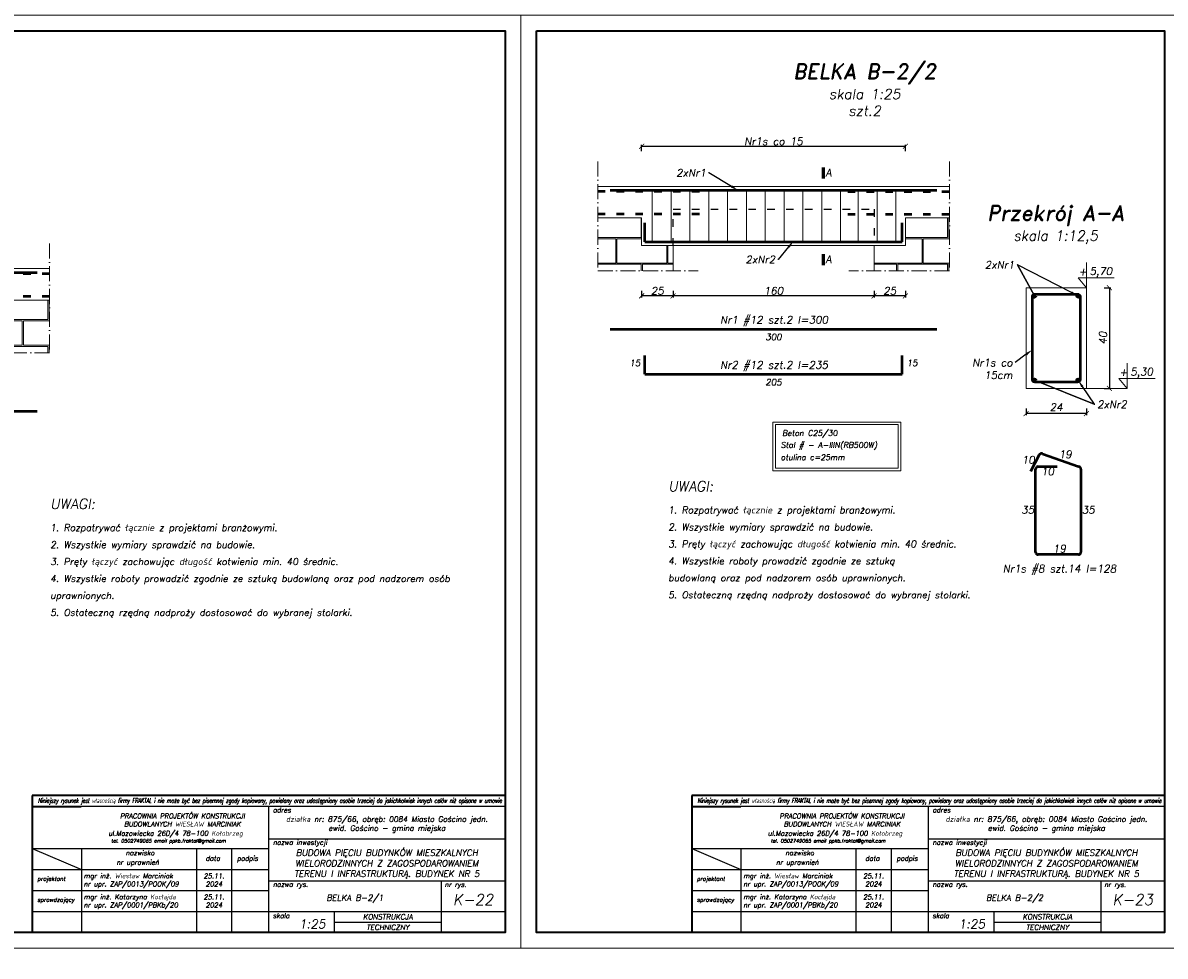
# Model space of a CAD drawing. Header units: millimetres. Extents: x 295948 to 312016, y 6878 to 18016.
# Tile 28 of 252: x 301170 to 302079, y 10584 to 11327. Entities that reach past the tile are written whole.
import ezdxf
from ezdxf import colors
from ezdxf.entities.mleader import LeaderData, LeaderLine
from ezdxf.math import Vec2, Vec3

# ---------------------------------------------------------------- set-up
doc = ezdxf.new("R2010")
doc.units = ezdxf.units.MM
doc.linetypes.add('ACAD_ISO03W100', pattern=[30, 12, -18])
doc.linetypes.add('ACAD_ISO10W100', pattern=[18, 12, -3, 0, -3])
for name, color, linetype, lineweight in [('konstrukcja', 3, 'Continuous', 35), ('konstrukcja fundamenty', 6, 'ACAD_ISO10W100', 35), ('konstrukcja wymiary', 1, 'Continuous', 13), ('kreskowanie', 253, 'Continuous', 0), ('opisy', 2, 'Continuous', 18), ('osie', 5, 'ACAD_ISO10W100', 13), ('zbrojenie', 4, 'Continuous', 50), ('ściana konstrukcja', 107, 'Continuous', 18)]:
    doc.layers.add(name, color=color, linetype=linetype, lineweight=lineweight)
doc.layers.add('przerywane', color=6, linetype='ACAD_ISO03W100')
doc.layers.add('tabelka', color=5, linetype='Continuous')
doc.styles.add('KONSTRUKCJA', font='romand.shx', dxfattribs={"oblique": 10})
doc.styles.add('konstrukcja3', font='romand.shx', dxfattribs={"oblique": 10, "height": 6})
doc.styles.add('mój opis', font='romand.shx', dxfattribs={"oblique": 20})
doc.styles.get("Standard").update_dxf_attribs({"font": 'romand.shx', "oblique": 10})
doc.dimstyles.new('125', dxfattribs={"dimtxt": 6, "dimasz": 4, "dimexe": 1.25, "dimexo": 0.625, "dimgap": 1, "dimtad": 1, "dimdec": 0, "dimtxsty": 'konstrukcja3', "dimblk": 'ARCHTICK', "dimcen": 2.5, "dimadec": 0, "dimazin": 0, "dimtfac": 1, "dimtdec": 0, "dimtix": 1, "dimtmove": 0, "dimatfit": 3, "dimfxl": 4, "dimfxlon": 1, "dimarcsym": 0})
doc.dimstyles.new('125 do 112.5', dxfattribs={"dimtxt": 6, "dimasz": 4, "dimexe": 1.25, "dimexo": 0.625, "dimgap": 2, "dimtad": 1, "dimdec": 0, "dimlfac": 0.5, "dimrnd": 0.5, "dimtxsty": 'konstrukcja3', "dimblk": 'ARCHTICK', "dimcen": 2.5, "dimadec": 0, "dimazin": 0, "dimtfac": 1, "dimtdec": 0, "dimtix": 1, "dimtmove": 0, "dimatfit": 3, "dimfxl": 4, "dimfxlon": 1, "dimarcsym": 0})

# ---------------------------------------------------------------- blocks, each defined once
blk = doc.blocks.new('_ArchTick')
at = {"color": 0, "linetype": 'ByBlock', "lineweight": 13, "const_width": 0.15}
blk.add_lwpolyline([(-0.5, -0.5), (0.5, 0.5)], dxfattribs=at)
blk = doc.blocks.new('*D654')
at = {"layer": 'Defpoints', "color": 0, "transparency": 16777216}
for p in [(301847.49, 11149.73), (301872.49, 11149.73), (301847.49, 11109.73)]:
    blk.add_point(p, dxfattribs=at)
at = {"layer": 'konstrukcja wymiary', "color": 0, "lineweight": -2, "transparency": 16777216}
for p, q in [((301847.49, 11113.73), (301847.49, 11108.48)), ((301872.49, 11113.73), (301872.49, 11108.48)), ((301872.49, 11109.73), (301847.49, 11109.73))]:
    blk.add_line(p, q, dxfattribs=at)
at = {"layer": 'konstrukcja wymiary', "color": 0, "lineweight": -2, "transparency": 16777216, "xscale": 4, "yscale": 4, "zscale": 4, "rotation": 180}
blk.add_blockref('_ArchTick', (301847.49, 11109.73), dxfattribs=at)
at = {"layer": 'konstrukcja wymiary', "color": 0, "lineweight": -2, "transparency": 16777216, "xscale": 4, "yscale": 4, "zscale": 4}
blk.add_blockref('_ArchTick', (301872.49, 11109.73), dxfattribs=at)
at = {"layer": 'konstrukcja wymiary', "color": 0, "transparency": 16777216, "insert": (301859.99, 11113.73), "char_height": 6, "attachment_point": 5, "style": 'konstrukcja3'}
blk.add_mtext('25', dxfattribs=at)
blk = doc.blocks.new('*D655')
at = {"layer": 'Defpoints', "color": 0, "transparency": 16777216}
for p in [(301847.49, 11149.73), (301687.49, 11129.73), (301687.49, 11109.73)]:
    blk.add_point(p, dxfattribs=at)
at = {"layer": 'konstrukcja wymiary', "color": 0, "lineweight": -2, "transparency": 16777216}
for p, q in [((301687.49, 11113.73), (301687.49, 11108.48)), ((301847.49, 11113.73), (301847.49, 11108.48)), ((301847.49, 11109.73), (301687.49, 11109.73))]:
    blk.add_line(p, q, dxfattribs=at)
at = {"layer": 'konstrukcja wymiary', "color": 0, "lineweight": -2, "transparency": 16777216, "xscale": 4, "yscale": 4, "zscale": 4, "rotation": 180}
blk.add_blockref('_ArchTick', (301687.49, 11109.73), dxfattribs=at)
at = {"layer": 'konstrukcja wymiary', "color": 0, "lineweight": -2, "transparency": 16777216, "xscale": 4, "yscale": 4, "zscale": 4}
blk.add_blockref('_ArchTick', (301847.49, 11109.73), dxfattribs=at)
at = {"layer": 'konstrukcja wymiary', "color": 0, "transparency": 16777216, "insert": (301767.49, 11113.73), "char_height": 6, "attachment_point": 5, "style": 'konstrukcja3'}
blk.add_mtext('160', dxfattribs=at)
blk = doc.blocks.new('*D656')
at = {"layer": 'Defpoints', "color": 0, "transparency": 16777216}
for p in [(301662.49, 11149.73), (301687.49, 11129.73), (301662.49, 11109.73)]:
    blk.add_point(p, dxfattribs=at)
at = {"layer": 'konstrukcja wymiary', "color": 0, "lineweight": -2, "transparency": 16777216}
for p, q in [((301662.49, 11113.73), (301662.49, 11108.48)), ((301687.49, 11113.73), (301687.49, 11108.48)), ((301687.49, 11109.73), (301662.49, 11109.73))]:
    blk.add_line(p, q, dxfattribs=at)
at = {"layer": 'konstrukcja wymiary', "color": 0, "lineweight": -2, "transparency": 16777216, "xscale": 4, "yscale": 4, "zscale": 4, "rotation": 180}
blk.add_blockref('_ArchTick', (301662.49, 11109.73), dxfattribs=at)
at = {"layer": 'konstrukcja wymiary', "color": 0, "lineweight": -2, "transparency": 16777216, "xscale": 4, "yscale": 4, "zscale": 4}
blk.add_blockref('_ArchTick', (301687.49, 11109.73), dxfattribs=at)
at = {"layer": 'konstrukcja wymiary', "color": 0, "transparency": 16777216, "insert": (301674.99, 11113.73), "char_height": 6, "attachment_point": 5, "style": 'konstrukcja3'}
blk.add_mtext('25', dxfattribs=at)
blk = doc.blocks.new('*D647')
at = {"layer": 'Defpoints', "color": 0, "transparency": 16777216}
for p in [(301872.49, 11228.73), (301662.49, 11149.73), (301872.49, 11149.73)]:
    blk.add_point(p, dxfattribs=at)
at = {"layer": 'konstrukcja wymiary', "color": 0, "lineweight": -2, "transparency": 16777216}
for p, q in [((301662.49, 11224.73), (301662.49, 11229.98)), ((301872.49, 11224.73), (301872.49, 11229.98)), ((301662.49, 11228.73), (301872.49, 11228.73))]:
    blk.add_line(p, q, dxfattribs=at)
at = {"layer": 'konstrukcja wymiary', "color": 0, "lineweight": -2, "transparency": 16777216, "xscale": 4, "yscale": 4, "zscale": 4, "rotation": 180}
blk.add_blockref('_ArchTick', (301662.49, 11228.73), dxfattribs=at)
at = {"layer": 'konstrukcja wymiary', "color": 0, "lineweight": -2, "transparency": 16777216, "xscale": 4, "yscale": 4, "zscale": 4}
blk.add_blockref('_ArchTick', (301872.49, 11228.73), dxfattribs=at)
at = {"layer": 'konstrukcja wymiary', "color": 0, "transparency": 16777216, "insert": (301767.49, 11232.73), "char_height": 6, "attachment_point": 5, "style": 'konstrukcja3'}
blk.add_mtext('Nr1s co 15', dxfattribs=at)
blk = doc.blocks.new('*D660')
at = {"layer": 'Defpoints', "color": 0, "transparency": 16777216}
for p in [(301968.5, 11036.15), (302016.5, 11036.15), (301968.5, 11016.15)]:
    blk.add_point(p, dxfattribs=at)
at = {"layer": 'konstrukcja wymiary', "color": 0, "lineweight": -2, "transparency": 16777216}
for p, q in [((301968.5, 11020.15), (301968.5, 11014.9)), ((302016.5, 11020.15), (302016.5, 11014.9)), ((302016.5, 11016.15), (301968.5, 11016.15))]:
    blk.add_line(p, q, dxfattribs=at)
at = {"layer": 'konstrukcja wymiary', "color": 0, "lineweight": -2, "transparency": 16777216, "xscale": 4, "yscale": 4, "zscale": 4, "rotation": 180}
blk.add_blockref('_ArchTick', (301968.5, 11016.15), dxfattribs=at)
at = {"layer": 'konstrukcja wymiary', "color": 0, "lineweight": -2, "transparency": 16777216, "xscale": 4, "yscale": 4, "zscale": 4}
blk.add_blockref('_ArchTick', (302016.5, 11016.15), dxfattribs=at)
at = {"layer": 'konstrukcja wymiary', "color": 0, "transparency": 16777216, "insert": (301992.5, 11021.15), "char_height": 6, "attachment_point": 5, "style": 'konstrukcja3'}
blk.add_mtext('24', dxfattribs=at)
blk = doc.blocks.new('*D661')
at = {"layer": 'Defpoints', "color": 0, "transparency": 16777216}
for p in [(302016.5, 11116.15), (302016.5, 11036.15), (302034.77, 11036.15)]:
    blk.add_point(p, dxfattribs=at)
at = {"layer": 'konstrukcja wymiary', "color": 0, "lineweight": -2, "transparency": 16777216}
for p, q in [((302030.77, 11116.15), (302036.02, 11116.15)), ((302034.77, 11116.15), (302034.77, 11036.15)), ((302030.77, 11036.15), (302036.02, 11036.15))]:
    blk.add_line(p, q, dxfattribs=at)
at = {"layer": 'konstrukcja wymiary', "color": 0, "lineweight": -2, "transparency": 16777216, "xscale": 4, "yscale": 4, "zscale": 4}
for p, rotation in [((302034.77, 11116.15), 90), ((302034.77, 11036.15), 270)]:
    blk.add_blockref('_ArchTick', p, dxfattribs=dict(at, rotation=rotation))
at = {"layer": 'konstrukcja wymiary', "color": 0, "transparency": 16777216, "insert": (302029.77, 11076.15), "char_height": 6, "attachment_point": 5, "rotation": 90, "style": 'konstrukcja3'}
blk.add_mtext('40', dxfattribs=at)

msp = doc.modelspace()

# ---------------------------------------------------------------- hatches: boundary and pattern name
at = {"layer": 'kreskowanie'}
h = msp.add_hatch(dxfattribs=at)
h.set_pattern_fill('AR-B816C', color=256, scale=0.1, style=0)
h.set_pattern_definition([(0, (87713.842, 3799.364), (20.32, 20.32), [39.6875, -0.9525]), (0, (87693.522, 3800.317), (20.32, 20.32), [39.6875, -0.9525]), (90, (87713.842, 3799.364), (-20.32, 20.32), [-21.2725, 19.3675]), (90, (87712.89, 3799.364), (-20.32, 20.32), [-21.2725, 19.3675])])
h.paths.add_polyline_path([(301907.488, 11129.728), (301907.488, 11171.728), (301872.488, 11171.728), (301872.488, 11149.728), (301847.488, 11149.728), (301847.488, 11129.728)])
h.paths.add_polyline_path([(301627.488, 11129.728), (301687.488, 11129.728), (301687.488, 11149.728), (301662.488, 11149.728), (301662.488, 11171.728), (301627.488, 11171.728)])
h = msp.add_hatch(dxfattribs=at)
h.set_pattern_fill('AR-B816C', color=256, scale=0.1, style=0)
h.set_pattern_definition([(0, (86997.639, 3734.04), (20.32, 20.32), [39.6875, -0.9525]), (0, (86977.319, 3734.992), (20.32, 20.32), [39.6875, -0.9525]), (90, (86997.639, 3734.04), (-20.32, 20.32), [-21.2725, 19.3675]), (90, (86996.686, 3734.04), (-20.32, 20.32), [-21.2725, 19.3675])])
h.paths.add_polyline_path([(301191.285, 11064.403), (301191.285, 11106.403), (301156.285, 11106.403), (301156.285, 11084.403), (301131.285, 11084.403), (301131.285, 11064.403)])
h.paths.add_polyline_path([(300891.285, 11064.403), (300951.285, 11064.403), (300951.285, 11084.403), (300926.285, 11084.403), (300926.285, 11106.403), (300891.285, 11106.403)])
at = {"layer": 'zbrojenie'}
h = msp.add_hatch(color=256, dxfattribs=at)
edge = h.paths.add_edge_path()
edge.add_arc((301975.107, 11109.695), 1.2, 0, 360)
h = msp.add_hatch(color=256, dxfattribs=at)
edge = h.paths.add_edge_path()
edge.add_arc((302009.902, 11109.695), 1.2, 0, 360)
h = msp.add_hatch(color=256, dxfattribs=at)
edge = h.paths.add_edge_path()
edge.add_arc((301975.107, 11042.614), 1.2, 0, 360)
h = msp.add_hatch(color=256, dxfattribs=at)
edge = h.paths.add_edge_path()
edge.add_arc((302009.902, 11042.614), 1.2, 0, 360)

# ---------------------------------------------------------------- linework, layer by layer
for p, q in [((301177.394, 10703.142), (301216.429, 10703.142)), ((301702.394, 10703.142), (301741.429, 10703.142))]:
    msp.add_line(p, q)
at = {"layer": 'konstrukcja'}
for points in [[(300528.785, 11320.687), (301553.785, 11320.687), (301553.785, 10603.187), (300528.785, 10603.187)], [(301578.785, 11320.687), (302078.785, 11320.687), (302078.785, 10603.187), (301578.785, 10603.187)]]:
    msp.add_lwpolyline(points, close=True, dxfattribs=at)
at = {"layer": 'konstrukcja fundamenty', "linetype": 'Continuous'}
for p, q in [((301553.785, 10712.336), (301177.394, 10712.336)), ((301177.394, 10712.336), (301177.394, 10603.187)), ((302078.785, 10712.336), (301702.394, 10712.336)), ((301702.394, 10712.336), (301702.394, 10603.187)), ((301177.394, 10703.558), (301177.394, 10603.187)), ((301702.394, 10703.558), (301702.394, 10603.187))]:
    msp.add_line(p, q, dxfattribs=at)
at = {"layer": 'konstrukcja wymiary', "lineweight": 60}
for p, q in [((301807.179, 11203.01), (301807.179, 11211.884)), ((301807.179, 11134.039), (301807.179, 11142.913))]:
    msp.add_line(p, q, dxfattribs=at)
at = {"layer": 'konstrukcja wymiary'}
for p, q in [((301670.86, 11152.228), (301670.86, 11194.228)), ((301685.86, 11152.228), (301685.86, 11194.228)), ((301700.86, 11152.228), (301700.86, 11194.228)), ((301715.86, 11152.228), (301715.86, 11194.228)), ((301730.86, 11152.228), (301730.86, 11194.228)), ((301745.86, 11152.228), (301745.86, 11194.228)), ((301760.86, 11152.228), (301760.86, 11194.228)), ((301775.86, 11152.228), (301775.86, 11194.228)), ((301790.86, 11152.228), (301790.86, 11194.228)), ((301805.86, 11152.228), (301805.86, 11194.228)), ((301820.86, 11152.228), (301820.86, 11194.228)), ((301834.86, 11152.228), (301834.86, 11194.228)), ((301849.86, 11152.228), (301849.86, 11194.228)), ((301864.86, 11152.228), (301864.86, 11194.228)), ((302048.944, 11036.155), (302016.505, 11036.155))]:
    msp.add_line(p, q, dxfattribs=at)
for points in [[(300516.285, 11333.187), (301566.285, 11333.187), (301566.285, 10590.687), (300516.285, 10590.687)], [(301566.285, 11333.187), (302091.285, 11333.187), (302091.285, 10590.687), (301566.285, 10590.687)], [(301766.965, 10970.589), (301868.795, 10970.589), (301868.795, 11009.291), (301766.965, 11009.291)], [(301768.965, 10972.589), (301866.795, 10972.589), (301866.795, 11007.291), (301768.965, 11007.291)], [(301041.285, 10590.687), (303141.285, 10590.687), (303141.285, 9848.187), (301041.285, 9848.187)]]:
    msp.add_lwpolyline(points, close=True, dxfattribs=at)
at = {"layer": 'opisy'}
for p, q in [((302016.505, 11116.155), (302016.505, 11136.155)), ((302009.845, 11124.044), (302038.678, 11124.044)), ((302009.845, 11124.044), (302016.505, 11116.155)), ((302048.944, 11036.155), (302048.944, 11056.155)), ((302042.284, 11044.044), (302071.117, 11044.044)), ((302042.284, 11044.044), (302048.944, 11036.155))]:
    msp.add_line(p, q, dxfattribs=at)
at = {"layer": 'osie'}
for p, q in [((301627.488, 11216.728), (301627.488, 11129.728)), ((301907.488, 11216.728), (301907.488, 11129.728)), ((301191.285, 11151.403), (301191.285, 11064.403)), ((301627.488, 11129.728), (301707.488, 11129.728)), ((301907.488, 11129.728), (301827.488, 11129.728)), ((301191.285, 11064.403), (301111.285, 11064.403))]:
    msp.add_line(p, q, dxfattribs=at)
at = {"layer": 'przerywane', "ltscale": 0.5}
for p, q in [((301687.488, 11149.728), (301687.488, 11178.728)), ((301687.488, 11178.728), (301847.488, 11178.728)), ((301847.488, 11178.728), (301847.488, 11149.728))]:
    msp.add_line(p, q, dxfattribs=at)
at = {"layer": 'tabelka', "color": 2, "linetype": 'ByBlock'}
for p, q in [((301553.785, 10703.558), (301177.394, 10703.558)), ((301553.785, 10703.558), (301177.394, 10703.558)), ((301365.589, 10703.558), (301365.589, 10603.187)), ((301365.589, 10703.558), (301365.589, 10603.187)), ((301553.785, 10703.558), (301553.785, 10603.187)), ((301553.785, 10703.558), (301553.785, 10603.187)), ((302078.785, 10703.558), (301702.394, 10703.558)), ((302078.785, 10703.558), (301702.394, 10703.558)), ((301890.589, 10703.558), (301890.589, 10603.187)), ((301890.589, 10703.558), (301890.589, 10603.187)), ((302078.785, 10703.558), (302078.785, 10603.187)), ((302078.785, 10703.558), (302078.785, 10603.187)), ((301365.589, 10677.784), (301553.785, 10677.784)), ((301890.589, 10677.784), (302078.785, 10677.784)), ((301177.394, 10670.101), (301365.589, 10670.101)), ((301177.394, 10670.101), (301216.56, 10653.373)), ((301177.394, 10670.101), (301365.589, 10670.101)), ((301177.394, 10670.101), (301216.56, 10653.373)), ((301216.56, 10670.101), (301216.56, 10603.187)), ((301216.56, 10670.101), (301216.56, 10603.187)), ((301308.043, 10670.101), (301308.043, 10603.187)), ((301308.043, 10670.101), (301308.043, 10603.187)), ((301336.075, 10670.101), (301336.075, 10603.187)), ((301702.394, 10670.101), (301890.589, 10670.101)), ((301702.394, 10670.101), (301741.56, 10653.373)), ((301702.394, 10670.101), (301890.589, 10670.101)), ((301702.394, 10670.101), (301741.56, 10653.373)), ((301741.56, 10670.101), (301741.56, 10603.187)), ((301741.56, 10670.101), (301741.56, 10603.187)), ((301833.043, 10670.101), (301833.043, 10603.187)), ((301833.043, 10670.101), (301833.043, 10603.187)), ((301861.075, 10670.101), (301861.075, 10603.187)), ((301177.394, 10653.373), (301365.589, 10653.373)), ((301177.394, 10653.373), (301365.589, 10653.373)), ((301702.394, 10653.373), (301890.589, 10653.373)), ((301702.394, 10653.373), (301890.589, 10653.373)), ((301365.589, 10644.316), (301553.785, 10644.316)), ((301365.589, 10644.316), (301553.785, 10644.316)), ((301503.027, 10644.316), (301503.027, 10603.187)), ((301503.027, 10644.316), (301503.027, 10603.187)), ((301890.589, 10644.316), (302078.785, 10644.316)), ((301890.589, 10644.316), (302078.785, 10644.316)), ((302028.027, 10644.316), (302028.027, 10603.187)), ((302028.027, 10644.316), (302028.027, 10603.187)), ((301177.394, 10636.644), (301365.589, 10636.644)), ((301177.394, 10636.644), (301365.589, 10636.644)), ((301702.394, 10636.644), (301890.589, 10636.644)), ((301702.394, 10636.644), (301890.589, 10636.644)), ((301177.394, 10619.916), (301553.785, 10619.916)), ((301177.394, 10619.916), (301503.027, 10619.916)), ((301417.866, 10619.916), (301417.866, 10603.187)), ((301417.866, 10619.916), (301417.866, 10603.187)), ((301417.866, 10611.552), (301503.027, 10611.552)), ((301702.394, 10619.916), (302078.785, 10619.916)), ((301702.394, 10619.916), (302028.027, 10619.916)), ((301942.866, 10619.916), (301942.866, 10603.187)), ((301942.866, 10619.916), (301942.866, 10603.187)), ((301942.866, 10611.552), (302028.027, 10611.552)), ((301177.394, 10603.187), (301553.785, 10603.187)), ((301177.394, 10603.187), (301553.785, 10603.187)), ((301219.215, 10603.187), (301553.785, 10603.187)), ((301219.215, 10603.187), (301553.785, 10603.187)), ((301702.394, 10603.187), (302078.785, 10603.187)), ((301702.394, 10603.187), (302078.785, 10603.187)), ((301744.215, 10603.187), (302078.785, 10603.187)), ((301744.215, 10603.187), (302078.785, 10603.187))]:
    msp.add_line(p, q, dxfattribs=at)
at = {"layer": 'zbrojenie'}
for p, q in [((301637.488, 11193.728), (301897.488, 11193.728)), ((301664.988, 11152.728), (301664.988, 11167.728)), ((301869.988, 11152.728), (301869.988, 11167.728)), ((301664.988, 11152.728), (301869.988, 11152.728)), ((300901.285, 11128.403), (301181.285, 11128.403)), ((301637.488, 11083.212), (301897.488, 11083.212)), ((301664.988, 11047.316), (301664.988, 11062.316)), ((301869.988, 11047.316), (301869.988, 11062.316)), ((301664.988, 11047.316), (301869.988, 11047.316)), ((300901.285, 11017.887), (301181.285, 11017.887)), ((301981.688, 10984.149), (302010.12, 10973.921)), ((301978.991, 10983.296), (301972.078, 10969.984)), ((301976.12, 10905.921), (301976.12, 10971.921)), ((301978.12, 10973.921), (301993.12, 10973.921)), ((302012.12, 10971.921), (302012.12, 10905.921)), ((302010.12, 10903.921), (301978.12, 10903.921))]:
    msp.add_line(p, q, dxfattribs=at)
at = {"layer": 'zbrojenie', "linetype": 'ACAD_ISO03W100', "ltscale": 0.5}
for p, q in [((301708.488, 11192.728), (301627.488, 11192.728)), ((301826.488, 11192.728), (301907.488, 11192.728)), ((301708.488, 11174.728), (301627.488, 11174.728)), ((301826.488, 11174.728), (301907.488, 11174.728)), ((301110.285, 11127.403), (301191.285, 11127.403)), ((301110.285, 11109.403), (301191.285, 11109.403))]:
    msp.add_line(p, q, dxfattribs=at)
at = {"layer": 'zbrojenie'}
msp.add_lwpolyline([(302009.505, 11041.155), (301975.505, 11041.155, -0.4142136), (301973.505, 11043.155), (301973.505, 11109.155, -0.4142136), (301975.505, 11111.155), (302009.505, 11111.155, -0.4142136), (302011.505, 11109.155), (302011.505, 11043.155, -0.4142136)], format="xyb", close=True, dxfattribs=at)
for centre in [(301975.107, 11109.695), (302009.902, 11109.695), (301975.107, 11042.614), (302009.902, 11042.614)]:
    msp.add_circle(centre, 1.2, dxfattribs=at)
for centre, start, end in [((301980.766, 10982.374), 62.556395, 152.556395), ((301978.12, 10971.921), 90, 180), ((302010.12, 10971.921), 0, 90), ((301978.12, 10905.921), 180, 270), ((302010.12, 10905.921), 270, 0)]:
    msp.add_arc(centre, 2, start, end, dxfattribs=at)
at = {"layer": 'ściana konstrukcja'}
for p, q in [((301907.488, 11196.728), (301627.488, 11196.728)), ((301662.488, 11171.728), (301627.488, 11171.728)), ((301662.488, 11149.728), (301662.488, 11171.728)), ((301872.488, 11149.728), (301872.488, 11171.728)), ((301872.488, 11171.728), (301907.488, 11171.728)), ((301872.488, 11149.728), (301662.488, 11149.728)), ((301687.488, 11149.728), (301687.488, 11129.728)), ((301847.488, 11149.728), (301847.488, 11129.728)), ((301191.285, 11131.403), (300891.285, 11131.403)), ((301968.505, 11116.155), (302016.505, 11116.155)), ((301968.505, 11036.155), (301968.505, 11116.155)), ((302016.505, 11116.155), (302016.505, 11036.155)), ((301156.285, 11106.403), (301191.285, 11106.403)), ((302016.505, 11036.155), (301968.505, 11036.155))]:
    msp.add_line(p, q, dxfattribs=at)

# ---------------------------------------------------------------- texts
at = {"char_height": 3.801927, "width": 361.1286, "attachment_point": 1}
for insert in [(301181.984, 10710.108), (301706.984, 10710.108)]:
    msp.add_mtext('{\\Fsimplex|c238;\\W0.6;Niniejszy rysunek jest własnością firmy FRAKTAL i nie może być bez pisemnej zgody kopiowany, powielany oraz udostępniony osobie trzeciej do jakichkolwiek innych celów niż opisane w umowie}', dxfattribs=dict(at, insert=insert))
at = {"style": 'mój opis'}
for s, insert, char_height, width, attachment_point in [('{\\Q10;adres}', (301369.043, 10702.597), 3.87233, 191.63894, 1), ('{\\Q10;adres}', (301894.043, 10702.597), 3.87233, 191.63894, 1), ('\\pxqc;{\\Q10;PRACOWNIA PROJEKTÓW KONSTRUKCJI\\PBUDOWLANYCH WIESŁAW MARCINIAK}', (301201.187, 10697.868), 3.87233, 191.63894, 1), ('\\pxqc;{\\Q10;działka nr: 875/66, obręb: 0084 Miasto Gościno jedn. ewid. Gościno - gmina miejska }', (301459.687, 10689.113), 4.33333, 188.19538, 5), ('\\pxqc;{\\Q10;PRACOWNIA PROJEKTÓW KONSTRUKCJI\\PBUDOWLANYCH WIESŁAW MARCINIAK}', (301726.187, 10697.868), 3.87233, 191.63894, 1), ('\\pxqc;{\\Q10;działka nr: 875/66, obręb: 0084 Miasto Gościno jedn. ewid. Gościno - gmina miejska }', (301984.687, 10689.113), 4.33333, 188.19538, 5), ('{\\Q10;ul.Mazowiecka 26D/4 78-100 Kołobrzeg\\P\\pxql;\\H0.85511x; \\H0.85714x;tel. 0502749065 email ppkb.fraktal@gmail.com}', (301237.992, 10684.074), 3.87233, 191.63894, 1), ('{\\Q10;ul.Mazowiecka 26D/4 78-100 Kołobrzeg\\P\\pxql;\\H0.85511x; \\H0.85714x;tel. 0502749065 email ppkb.fraktal@gmail.com}', (301762.992, 10684.074), 3.87233, 191.63894, 1), ('{\\Q10;nazwa inwestycji}', (301369.043, 10676.822), 3.87233, 191.63894, 1), ('{\\Q10;nazwa inwestycji}', (301894.043, 10676.822), 3.87233, 191.63894, 1), ('{\\Q10;nazwisko}', (301251.822, 10668.532), 3.87233, 191.63894, 1), ('\\pxsm1,qc;{\\Q10;BUDOWA PIĘCIU BUDYNKÓW MIESZKALNYCH WIELORODZINNYCH Z ZAGOSPODAROWANIEM TERENU I INFRASTRUKTURĄ. BUDYNEK NR 5}', (301459.687, 10657.72), 4.999995, 188.19538, 5), ('{\\Q10;nazwisko}', (301776.822, 10668.532), 3.87233, 191.63894, 1), ('\\pxsm1,qc;{\\Q10;BUDOWA PIĘCIU BUDYNKÓW MIESZKALNYCH WIELORODZINNYCH Z ZAGOSPODAROWANIEM TERENU I INFRASTRUKTURĄ. BUDYNEK NR 5}', (301984.687, 10657.72), 4.999995, 188.19538, 5), ('{\\Q10;nr uprawnień}', (301244.513, 10661.018), 3.87233, 191.63894, 1), ('{\\Q10;data}', (301315.496, 10664.229), 3.87233, 191.63894, 1), ('{\\Q10;podpis}', (301340.401, 10664.229), 3.87233, 191.63894, 1), ('{\\Q10;nr uprawnień}', (301769.513, 10661.018), 3.87233, 191.63894, 1), ('{\\Q10;data}', (301840.496, 10664.229), 3.87233, 191.63894, 1), ('{\\Q10;podpis}', (301865.401, 10664.229), 3.87233, 191.63894, 1), ('\\pxt20;{\\Q10;projektant}', (301181.418, 10647.664), 3.31128, 191.63894, 1), ('{\\Q10;mgr inż. Wiesław Marciniak}', (301218.44, 10650.258), 3.87233, 191.63894, 1), ('{\\Q10;25.11.\\P2024}', (301322.059, 10645.009), 3.87233, 28.03215, 5), ('\\pxt20;{\\Q10;projektant}', (301706.418, 10647.664), 3.31128, 191.63894, 1), ('{\\Q10;mgr inż. Wiesław Marciniak}', (301743.44, 10650.258), 3.87233, 191.63894, 1), ('{\\Q10;25.11.\\P2024}', (301847.059, 10645.009), 3.87233, 28.03215, 5), ('\\A1;{\\Q10;nr upr. ZAP/0013/POOK/09}', (301218.44, 10643.782), 3.87233, 191.63894, 1), ('{\\Q10;nazwa rys.}', (301369.043, 10643.477), 3.86666, 191.63894, 1), ('{\\Q10;nr rys.}', (301505.743, 10643.37), 3.87233, 191.63894, 1), ('\\A1;{\\Q10;nr upr. ZAP/0013/POOK/09}', (301743.44, 10643.782), 3.87233, 191.63894, 1), ('{\\Q10;nazwa rys.}', (301894.043, 10643.477), 3.86666, 191.63894, 1), ('{\\Q10;nr rys.}', (302030.743, 10643.37), 3.87233, 191.63894, 1), ('\\pxt20;{\\Q10;sprawdzający}', (301181.418, 10630.935), 3.31128, 191.63894, 1), ('{\\Q10;mgr inż. Katarzyna Kocłajda}', (301218.44, 10633.529), 3.87233, 191.63894, 1), ('{\\Q10;25.11.\\P2024}', (301322.059, 10628.28), 3.87233, 28.03215, 5), ('\\pxqc;{\\Q10;BELKA B-2/1}', (301434.308, 10630.125), 4.79999, 137.43732, 5), ('{\\Q10;K-22}', (301528.406, 10629.436), 8.62312, 50.75806, 5), ('\\pxt20;{\\Q10;sprawdzający}', (301706.418, 10630.935), 3.31128, 191.63894, 1), ('{\\Q10;mgr inż. Katarzyna Kocłajda}', (301743.44, 10633.529), 3.87233, 191.63894, 1), ('{\\Q10;25.11.\\P2024}', (301847.059, 10628.28), 3.87233, 28.03215, 5), ('\\pxqc;{\\Q10;BELKA B-2/2}', (301959.308, 10630.125), 4.79999, 137.43732, 5), ('{\\Q10;K-23}', (302053.406, 10629.436), 8.62312, 50.75806, 5), ('\\A1;{\\Q10;nr upr. ZAP/0001/PBKb/20}', (301218.44, 10627.053), 3.87233, 191.63894, 1), ('\\A1;{\\Q10;nr upr. ZAP/0001/PBKb/20}', (301743.44, 10627.053), 3.87233, 191.63894, 1), ('{\\Q10;skala}', (301368.974, 10618.542), 3.87233, 191.63894, 1), ('{\\Q10;1:25}', (301389.748, 10613.541), 7.04061, 191.63894, 1), ('{\\Q10;KONSTRUKCJA}', (301460.446, 10615.734), 4.18212, 85.16082, 5), ('{\\Q10;skala}', (301893.974, 10618.542), 3.87233, 191.63894, 1), ('{\\Q10;1:25}', (301914.748, 10613.541), 7.04061, 191.63894, 1), ('{\\Q10;KONSTRUKCJA}', (301985.446, 10615.734), 4.18212, 85.16082, 5), ('{\\Q10;TECHNICZNY}', (301460.446, 10607.37), 4.18212, 85.16082, 5), ('{\\Q10;TECHNICZNY}', (301985.446, 10607.37), 4.18212, 85.16082, 5)]:
    msp.add_mtext(s, dxfattribs=dict(at, insert=insert, char_height=char_height, width=width, attachment_point=attachment_point))
at = {"layer": 'opisy'}
for s, insert, char_height, width, attachment_point, style in [('\\pxqc;BELKA B-2/2\\P{\\H0.66666x;skala 1:25\\Pszt.2}', (301840.061, 11273.626), 12, 378.47761, 5, 'KONSTRUKCJA'), ('A', (301808.94, 11210.727), 6, 126.49987, 1, 'KONSTRUKCJA'), ('\\pxqc;{\\H2x;Przekrój A-A\\P\\H0.66667x;skala 1:12,5}', (301992.113, 11166.434), 6, 314.05598, 5, 'konstrukcja3'), ('A', (301808.94, 11141.756), 6, 126.49987, 1, 'KONSTRUKCJA'), ('+', (302010.261, 11132.06), 6, 5.25172, 1, 'konstrukcja3'), ('5,70', (302019.074, 11132.402), 6, 5.25172, 1, 'konstrukcja3'), ('\\A1;Nr1 #12 szt.2 l=300', (301767.936, 11089.708), 6, 214.88745, 5, 'KONSTRUKCJA'), ('\\A1;300', (301767.488, 11076.976), 5, 184.88745, 5, 'KONSTRUKCJA'), ('\\A1;15', (301657.157, 11056.386), 5, 184.88745, 5, 'KONSTRUKCJA'), ('\\A1;Nr2 #12 szt.2 l=235', (301767.936, 11053.812), 6, 214.88745, 5, 'KONSTRUKCJA'), ('\\A1;15', (301877.818, 11056.386), 5, 184.88745, 5, 'KONSTRUKCJA'), ('+', (302042.7, 11052.06), 6, 5.25172, 1, 'konstrukcja3'), ('5,30', (302051.513, 11052.402), 6, 5.25172, 1, 'konstrukcja3'), ('\\A1;205', (301767.488, 11041.08), 5, 184.88745, 5, 'KONSTRUKCJA'), ('Beton C25/30', (301774.389, 11002.877), 4.5, 142.31235, 1, 'KONSTRUKCJA'), ('Stal # - A-IIIN(RB500W) ', (301773.216, 10993.372), 4.5, 142.31235, 1, 'KONSTRUKCJA'), ('otulina c=25mm', (301773.18, 10983.562), 4.5, 142.31235, 1, 'KONSTRUKCJA'), ('\\pxqc;19', (301999.708, 10983.727), 6, 122.63167, 5, 'konstrukcja3'), ('\\pxqc;10', (301970.248, 10979.304), 6, 122.63167, 5, 'konstrukcja3'), ('\\pxqc;10', (301985.62, 10970.087), 6, 122.63167, 5, 'konstrukcja3'), ('\\A1;\\pxsm1.5;{\\H1.5x;UWAGI:\\P}1. Rozpatrywać łącznie z projektami branżowymi.\\P2. Wszystkie wymiary sprawdzić na budowie.\\P3. Pręty łączyć zachowując długość kotwienia min. 40 średnic.\\P4. Wszystkie roboty prowadzić zgodnie ze sztuką budowlaną oraz pod nadzorem osób uprawnionych.\\P5. Ostateczną rzędną nadproży dostosować do wybranej stolarki.', (301683.667, 10962.318), 5.4, 230.3335, 1, 'KONSTRUKCJA'), ('\\A1;\\pxsm1.5;{\\H1.5x;UWAGI:\\P}1. Rozpatrywać łącznie z projektami branżowymi.\\P2. Wszystkie wymiary sprawdzić na budowie.\\P3. Pręty łączyć zachowując długość kotwienia min. 40 średnic.\\P4. Wszystkie roboty prowadzić zgodnie ze sztuką budowlaną oraz pod nadzorem osób uprawnionych.\\P5. Ostateczną rzędną nadproży dostosować do wybranej stolarki.', (301191.729, 10948.293), 5.4, 346.87447, 1, 'KONSTRUKCJA'), ('\\pxqc;35', (301969.812, 10939.465), 6, 122.63167, 5, 'konstrukcja3'), ('\\pxqc;35', (302018.014, 10939.465), 6, 122.63167, 5, 'konstrukcja3'), ('\\pxqc;19', (301995.12, 10908.613), 6, 122.63167, 5, 'konstrukcja3'), ('\\pxqc;Nr1s #8 szt.14 l=128', (301995.12, 10891.719), 6, 122.63167, 5, 'konstrukcja3')]:
    msp.add_mtext(s, dxfattribs=dict(at, insert=insert, char_height=char_height, width=width, attachment_point=attachment_point, style=style))

# ---------------------------------------------------------------- dimensions: what is measured, and where the dimension line sits
at = {"layer": 'konstrukcja wymiary'}
dim = msp.add_linear_dim(base=(301872.488, 11228.728), p1=(301662.488, 11149.728), p2=(301872.488, 11149.728), text='Nr1s co 15', dimstyle='125', dxfattribs=at)
dim.commit()
dim.dimension.update_dxf_attribs({"geometry": '*D647', "text_midpoint": (301767.488, 11232.728)})
for base, p1, p2, picture, middle in [((301662.488, 11109.728), (301687.488, 11129.728), (301662.488, 11149.728), '*D656', (301674.988, 11113.728)), ((301687.488, 11109.728), (301847.488, 11149.728), (301687.488, 11129.728), '*D655', (301767.488, 11113.728))]:
    dim = msp.add_linear_dim(base=base, p1=p1, p2=p2, dimstyle='125', override={"dimtmove": 1}, dxfattribs=at)
    dim.commit()
    dim.dimension.update_dxf_attribs({"geometry": picture, "text_midpoint": middle})
dim = msp.add_linear_dim(base=(301847.488, 11109.728), p1=(301872.488, 11149.728), p2=(301847.488, 11149.728), dimstyle='125', dxfattribs=at)
dim.commit()
dim.dimension.update_dxf_attribs({"geometry": '*D654', "text_midpoint": (301859.988, 11113.728)})
for base, p1, p2, angle, picture, middle in [((302034.77, 11036.155), (302016.505, 11116.155), (302016.505, 11036.155), 90, '*D661', (302029.77, 11076.155)), ((301968.505, 11016.155), (302016.505, 11036.155), (301968.505, 11036.155), 180, '*D660', (301992.505, 11021.155))]:
    dim = msp.add_linear_dim(base=base, p1=p1, p2=p2, angle=angle, dimstyle='125 do 112.5', dxfattribs=at)
    dim.commit()
    dim.dimension.update_dxf_attribs({"geometry": picture, "text_midpoint": middle})

# ---------------------------------------------------------------- leaders
at = {"layer": 'opisy'}
ml = msp.add_multileader_mtext('Standard', dxfattribs=at)
ml.set_content('2xNr1', color=256, style='KONSTRUKCJA')
ml.set_leader_properties()
ml.build(insert=Vec2(0, 0))
ml.multileader.update_dxf_attribs({"dogleg_length": 0.36, "arrow_head_size": 6})
ctx = ml.context
ctx.base_point, ctx.char_height, ctx.arrow_head_size, ctx.plane_origin = Vec3(301687.182, 11207.668), 6, 6, Vec3(301725.17, 11299.277)
ctx.text_align_type = 2
notes = []
notes.append((ctx, [(1, (1, 1, 0), (301716.029, 11207.668), (-1, 0), 0.36, [(0, [(301739.11, 11193.728), (301716.029, 11207.668)], 0, [])])]))
ctx.mtext.insert, ctx.mtext.width, ctx.mtext.alignment, ctx.mtext.flow_direction = Vec3(301713.669, 11210.668), 12.24233, 3, 5
ml = msp.add_multileader_mtext('Standard', dxfattribs=at)
ml.set_content('2xNr2', color=256, style='KONSTRUKCJA')
ml.set_leader_properties()
ml.build(insert=Vec2(0, 0))
ml.multileader.update_dxf_attribs({"dogleg_length": 0.36, "arrow_head_size": 6})
ctx = ml.context
ctx.base_point, ctx.char_height, ctx.arrow_head_size, ctx.plane_origin = Vec3(301741.117, 11138.662), 6, 6, Vec3(301769.41, 11227.271)
ctx.text_align_type = 2
notes.append((ctx, [(1, (1, 1, 0), (301771.19, 11138.662), (-1, 0), 0.36, [(0, [(301783.35, 11153.25), (301771.19, 11138.662)], 0, [])])]))
ctx.mtext.insert, ctx.mtext.alignment, ctx.mtext.flow_direction = Vec3(301768.83, 11141.662), 3, 5
ml = msp.add_multileader_mtext('Standard', dxfattribs=at)
ml.set_content('2xNr1', color=256, style='KONSTRUKCJA')
ml.set_leader_properties()
ml.build(insert=Vec2(0, 0))
ml.multileader.update_dxf_attribs({"dogleg_length": 0.36, "arrow_head_size": 6})
ctx = ml.context
ctx.base_point, ctx.char_height, ctx.arrow_head_size, ctx.plane_origin = Vec3(301932.838, 11134.415), 6, 6, Vec3(301973.982, 11129.158)
ctx.text_align_type = 2
notes.append((ctx, [(0, (1, 1, 0), (301961.684, 11134.415), (-1, 0), 0.36, [(1, [(302009.902, 11109.695), (301961.684, 11134.415), (301975.107, 11109.695)], 0, [])])]))
ctx.mtext.insert, ctx.mtext.width, ctx.mtext.alignment, ctx.mtext.flow_direction = Vec3(301959.324, 11137.415), 6.76228, 3, 5
ml = msp.add_multileader_mtext('Standard', dxfattribs=at)
ml.set_content('Nr1s co\\P15cm', color=256, style='KONSTRUKCJA')
ml.set_leader_properties()
ml.build(insert=Vec2(0, 0))
ml.multileader.update_dxf_attribs({"dogleg_length": 0.36, "arrow_head_size": 6})
ctx = ml.context
ctx.base_point, ctx.char_height, ctx.arrow_head_size, ctx.plane_origin = Vec3(301919.955, 11056.646), 6, 6, Vec3(301990.232, 11006.974)
ctx.text_align_type = 2
notes.append((ctx, [(1, (1, 1, 0), (301959.786, 11056.646), (-1, 0), 1.396982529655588e-11, [(0, [(301973.505, 11066.823), (301959.786, 11056.646)], 0, [])])]))
ctx.mtext.insert, ctx.mtext.alignment, ctx.mtext.flow_direction = Vec3(301957.786, 11059.646), 3, 5
ml = msp.add_multileader_mtext('Standard', dxfattribs=at)
ml.set_content('2xNr2', color=256, style='KONSTRUKCJA')
ml.set_leader_properties()
ml.build(insert=Vec2(0, 0))
ml.multileader.update_dxf_attribs({"dogleg_length": 0.36, "arrow_head_size": 6})
ctx = ml.context
ctx.base_point, ctx.char_height, ctx.arrow_head_size, ctx.plane_origin = Vec3(302023.097, 11023.492), 6, 6, Vec3(301973.982, 11043.158)
notes.append((ctx, [(1, (1, 1, 0), (302022.737, 11023.492), (1, 0), 0.36, [(1, [(302009.902, 11042.614), (302022.737, 11023.492), (301975.107, 11042.614)], 0, [])])]))
ctx.mtext.insert, ctx.mtext.width, ctx.mtext.flow_direction = Vec3(302025.097, 11026.492), 25.51207, 5
for ctx, leaders in notes:
    for number, flags, end, landing, length, lines in leaders:
        leader = LeaderData()
        leader.index, (leader.has_last_leader_line, leader.has_dogleg_vector, leader.attachment_direction) = number, flags
        leader.last_leader_point, leader.dogleg_vector, leader.dogleg_length = Vec3(end), Vec3(landing), length
        for number, points, colour, breaks in lines:
            line = LeaderLine()
            line.index, line.vertices, line.color, line.breaks = number, Vec3.list(points), colors.encode_raw_color(colour), breaks
            leader.lines.append(line)
        ctx.leaders.append(leader)

doc.saveas('drawing.dxf')
